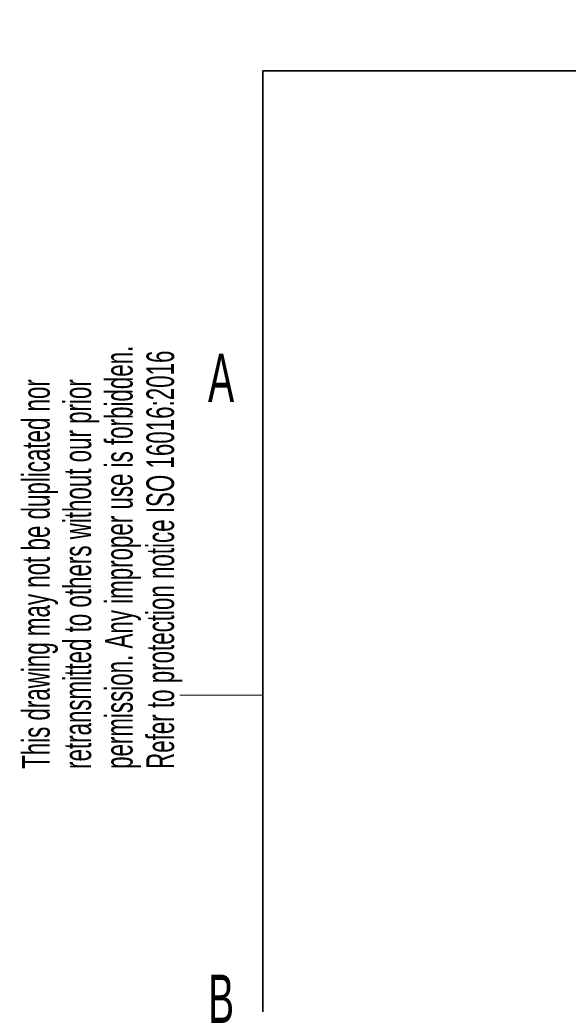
# Model space of a CAD drawing. Header units: millimetres. Extents: x 5 to 418, y 2 to 292.
# Tile 11 of 29: x 8 to 48, y 215 to 286. Entities that reach past the tile are written whole.
import ezdxf

# ---------------------------------------------------------------- set-up
doc = ezdxf.new("R2010")
doc.units = ezdxf.units.MM
doc.layers.add('SLD-0', color=7, linetype='Continuous')
doc.styles.add('SLDTEXTSTYLE0', font='TXT', dxfattribs={"width": 0.605})

msp = doc.modelspace()

# ---------------------------------------------------------------- linework, layer by layer
at = {"layer": 'SLD-0', "lineweight": 35}
for p, q in [((408, 282.5), (26, 282.5)), ((26, 282.5), (26, 12))]:
    msp.add_line(p, q, dxfattribs=at)
at = {"layer": 'SLD-0', "lineweight": 18}
msp.add_line((20, 237.25), (26, 237.25), dxfattribs=at)

# ---------------------------------------------------------------- texts
at = {"layer": 'SLD-0', "char_height": 2, "attachment_point": 1, "rotation": 90, "style": 'SLDTEXTSTYLE0'}
for s, insert in [('permission. Any improper use is forbidden.', (14.578, 231.909)), ('retransmitted to others without our prior', (11.578, 231.909)), ('Refer to protection notice ISO 16016:2016', (17.578, 231.909)), ('This drawing may not be duplicated nor', (8.578, 231.909))]:
    msp.add_mtext(s, dxfattribs=dict(at, insert=insert))
at = {"layer": 'SLD-0', "char_height": 3.5, "attachment_point": 2, "style": 'SLDTEXTSTYLE0'}
for s, insert in [('A', (22.982, 262.001)), ('B', (22.982, 217.001))]:
    msp.add_mtext(s, dxfattribs=dict(at, insert=insert))

doc.saveas('drawing.dxf')
